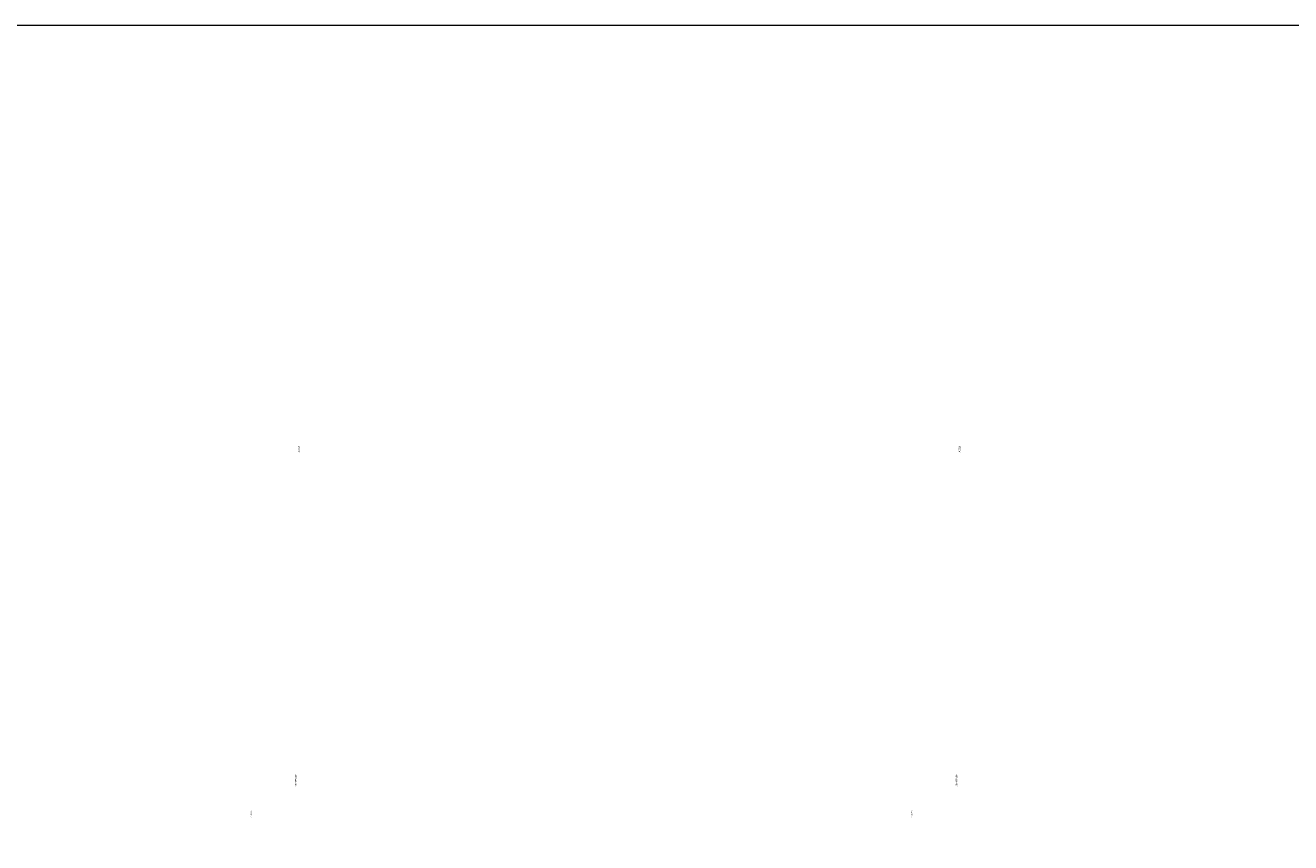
# Model space of a CAD drawing. Header units: inches. Extents: x 113025 to 158499, y 12149 to 30915.
# Tile 77 of 167: x 123315 to 126004, y 21766 to 23503. Entities that reach past the tile are written whole.
import ezdxf

# ---------------------------------------------------------------- set-up
doc = ezdxf.new("R2010")
doc.units = ezdxf.units.IN
doc.header["$MEASUREMENT"] = 0
for name, color, linetype, lineweight in [('00-GRIDTEXT', 1, 'Continuous', 13), ('KIT TEXT.', 5, 'Continuous', 5), ('PP-SPRINKLER PIPE', 1, 'Continuous', 0)]:
    doc.layers.add(name, color=color, linetype=linetype, lineweight=lineweight)
doc.layers.add('PD_025_TEXT', color=61, linetype='Continuous')
doc.styles.add('ISO', font='isocp.shx', dxfattribs={"height": 250})
doc.styles.add('style1', font='arial.ttf', dxfattribs={"height": 500})

# ---------------------------------------------------------------- blocks, each defined once
blk = doc.blocks.new('A$C6E471120')
at = {"layer": 'KIT TEXT.', "color": 251, "insert": (-4793, -1419, 489), "char_height": 60.18, "width": 625.29, "attachment_point": 7, "rotation": 90, "style": 'ISO'}
blk.add_mtext('\\pi118.94;{\\Fromans|c0;\\W0.8;MICROWAVE}', dxfattribs=at)
at = {"layer": 'PD_025_TEXT', "color": 251, "insert": (-2459, -7171), "char_height": 101.6, "width": 1029.06, "attachment_point": 1, "rotation": 90, "style": 'style1'}
blk.add_mtext('\\pi143.27;DISHWASH \\P\\pi321.17;AREA', dxfattribs=at)
blk = doc.blocks.new('FIRST FLOOR PLAN 0')
at = {"layer": '00-GRIDTEXT', "color": 251, "xscale": 0.03937007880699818, "yscale": 0.03937007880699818, "zscale": 0.03937007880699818}
blk.add_blockref('A$C6E471120', (-540, -9), dxfattribs=at)

msp = doc.modelspace()

# ---------------------------------------------------------------- linework, layer by layer
at = {"layer": 'PP-SPRINKLER PIPE'}
msp.add_lwpolyline([(120188.5, 23503.2), (129264.7, 23503.2), (129264.7, 20029.1), (120188.5, 20029.1)], close=True, dxfattribs=at)

# ---------------------------------------------------------------- block references
at = {"color": 251}
for p in [(124524.9, 21602.6), (125928.8, 21602.6)]:
    msp.add_blockref('FIRST FLOOR PLAN 0', p, dxfattribs=at)

doc.saveas('drawing.dxf')
